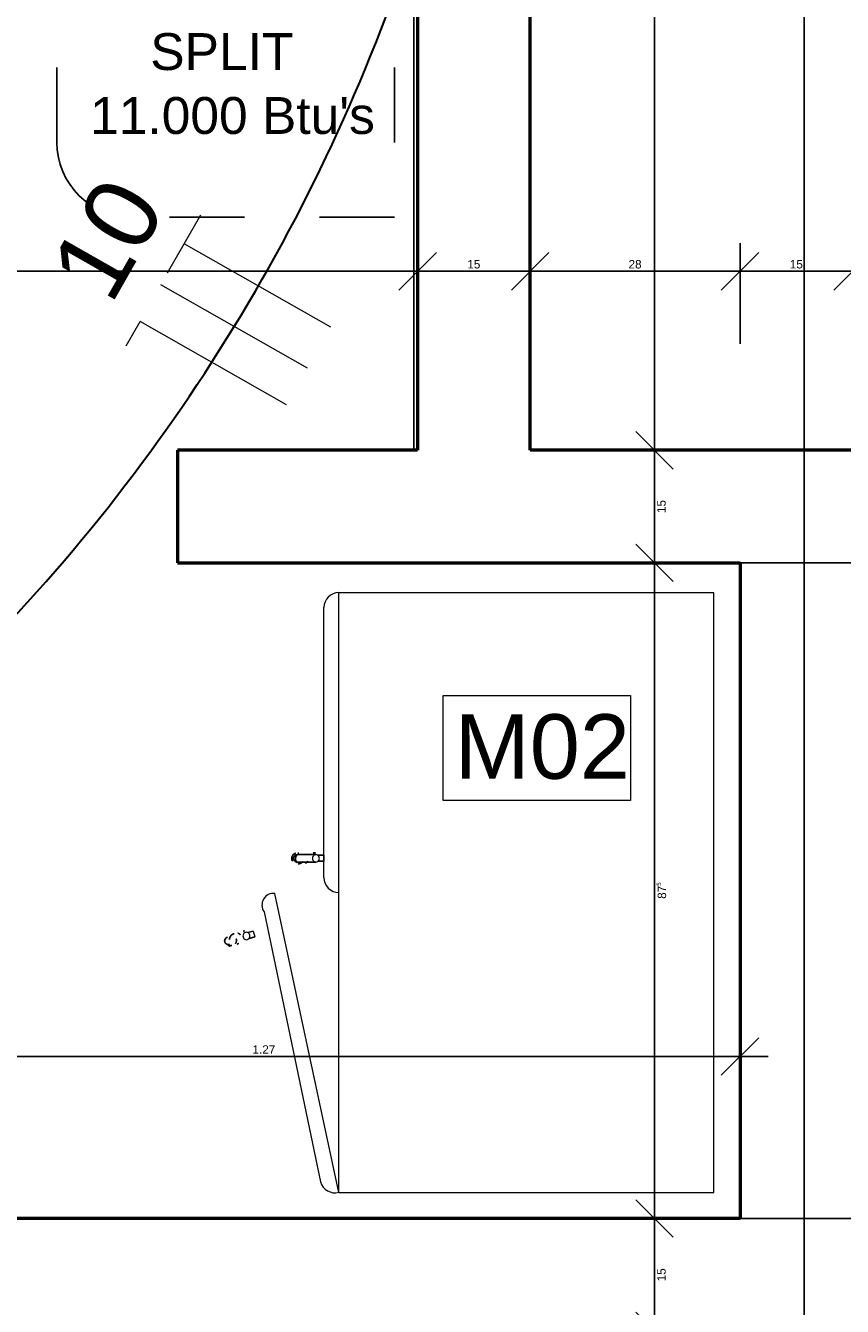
# Model space of a CAD drawing. Header units: metres. Extents: x -69 to 570, y -81 to 66.
# Tile 21 of 33: x 0.75 to 1.84, y -3.58 to -1.88. Entities that reach past the tile are written whole.
import ezdxf

# ---------------------------------------------------------------- set-up
doc = ezdxf.new("R2010")
doc.units = ezdxf.units.M
doc.linetypes.add('_Traço - 2 pontos', pattern=[0.0075, 0.0045, -0.001, 0, -0.001, 0, -0.001])
for name, color, linetype, lineweight in [('A-ANNO-DIMS', 211, 'Continuous', 9), ('A-DETL', 90, 'Continuous', 25), ('A-FLOR', 192, 'Continuous', 25), ('A-WALL', 113, 'Continuous', 25), ('EL-Condutos', 1, 'Continuous', 30), ('EL-Fios', 251, 'Continuous', 20), ('EL-Textos fios', 7, 'Continuous', 20), ('G-ANNO-TEXT', 231, 'Continuous', 9), ('HACH', 251, 'Continuous', 5), ('Q-CASE', 31, 'Continuous', 25)]:
    doc.layers.add(name, color=color, linetype=linetype, lineweight=lineweight)
doc.styles.add('Arial', font='arial.ttf', dxfattribs={"height": 0.049177})
doc.styles.add('Arial_5', font='arial.ttf', dxfattribs={"height": 0.036882})
doc.styles.add('Arial_6', font='arial.ttf', dxfattribs={"height": 0.086059})
doc.dimstyles.new('Diagonal_-_1_50mm_Arial', dxfattribs={"dimscale": 0.3048, "dimtxt": 0.0375, "dimasz": 0.164042, "dimexe": 0.123031, "dimexo": 0.0625, "dimgap": 0.012303, "dimtad": 1, "dimrnd": 0.001, "dimzin": 0, "dimdsep": 46, "dimtxsty": 'Arial_5', "dimblk1": 'OBLIQUE', "dimblk2": 'OBLIQUE', "dimsah": 1, "dimcen": 0.09, "dimdle": 0.123031, "dimazin": 0, "dimtfac": 1, "dimtdec": 4, "dimtix": 1, "dimtmove": 0, "dimatfit": 3, "dimfxl": 0.246063, "dimfxlon": 1, "dimtvp": 1, "dimtolj": 1, "dimtzin": 0, "dimarcsym": 2})
doc.dimstyles.new('Diagonal_-_1_50mm_Arial_1', dxfattribs={"dimscale": 0.3048, "dimtxt": 0.0375, "dimasz": 0.164042, "dimexe": 0.123031, "dimexo": 0.0625, "dimgap": 0.012303, "dimtad": 1, "dimdec": 1, "dimlfac": 100, "dimrnd": 0.1, "dimdsep": 46, "dimtxsty": 'Arial_5', "dimblk1": 'OBLIQUE', "dimblk2": 'OBLIQUE', "dimsah": 1, "dimcen": 0.09, "dimdle": 0.123031, "dimazin": 0, "dimtfac": 1, "dimtdec": 4, "dimtix": 1, "dimtmove": 0, "dimatfit": 3, "dimfxl": 0.246063, "dimfxlon": 1, "dimtvp": 1, "dimtolj": 1, "dimtzin": 0, "dimarcsym": 2})

# ---------------------------------------------------------------- blocks, each defined once
blk = doc.blocks.new('_Oblique')
at = {"color": 0, "linetype": 'ByBlock', "lineweight": -2}
blk.add_line((-0.5, -0.5), (0.5, 0.5), dxfattribs=at)
blk = doc.blocks.new('FP_10-PLANTA BAIXA LAYOUT')
at = {"layer": 'Q-CASE'}
for p, q in [((-0.0166, 0.1198), (-0.0146, 0.112)), ((-0.0068, 0.1141), (-0.0088, 0.1214))]:
    blk.add_line(p, q, dxfattribs=at)
blk = doc.blocks.new('FP_11-PLANTA BAIXA LAYOUT')
at = {"layer": 'Q-CASE', "color": 9}
for p, q in [((-0.0269, 0.1466), (-0.0269, 0.1467)), ((-0.0269, 0.1465), (-0.0269, 0.1466)), ((-0.0269, 0.1463), (-0.0269, 0.1465)), ((-0.0269, 0.1462), (-0.0269, 0.1463)), ((-0.0269, 0.1461), (-0.0269, 0.1462)), ((-0.0268, 0.146), (-0.0269, 0.1461)), ((-0.0268, 0.1459), (-0.0268, 0.146)), ((-0.0268, 0.1458), (-0.0268, 0.1459)), ((-0.0268, 0.1457), (-0.0268, 0.1458)), ((-0.0268, 0.1456), (-0.0268, 0.1457)), ((-0.0267, 0.1454), (-0.0268, 0.1456)), ((-0.0261, 0.1446), (-0.0262, 0.1445)), ((-0.0262, 0.1445), (-0.0262, 0.1443)), ((-0.0262, 0.1443), (-0.0262, 0.1442)), ((-0.0262, 0.1442), (-0.0262, 0.1441)), ((-0.0262, 0.1441), (-0.0262, 0.144)), ((-0.0262, 0.144), (-0.0262, 0.1439)), ((-0.0262, 0.1439), (-0.0261, 0.1438)), ((-0.026, 0.1454), (-0.0261, 0.1453)), ((-0.0261, 0.1453), (-0.0261, 0.1452)), ((-0.0261, 0.1452), (-0.0261, 0.1451)), ((-0.0261, 0.1451), (-0.0261, 0.145)), ((-0.0261, 0.145), (-0.0261, 0.1449)), ((-0.0261, 0.1449), (-0.0261, 0.1448)), ((-0.0261, 0.1448), (-0.0261, 0.1447)), ((-0.0261, 0.1447), (-0.0261, 0.1446)), ((-0.0261, 0.1438), (-0.0261, 0.1437)), ((-0.0261, 0.1437), (-0.0261, 0.1436)), ((-0.0261, 0.1436), (-0.0261, 0.1435)), ((-0.0261, 0.1435), (-0.0261, 0.1434)), ((-0.0261, 0.1434), (-0.0261, 0.1432)), ((-0.0261, 0.1432), (-0.0261, 0.1431)), ((-0.0261, 0.1431), (-0.0261, 0.143)), ((-0.0261, 0.143), (-0.026, 0.1429)), ((-0.0259, 0.1459), (-0.026, 0.1458)), ((-0.026, 0.1458), (-0.026, 0.1456)), ((-0.026, 0.1456), (-0.026, 0.1455)), ((-0.026, 0.1455), (-0.026, 0.1454)), ((-0.026, 0.1429), (-0.026, 0.1428)), ((-0.026, 0.1428), (-0.026, 0.1427)), ((-0.026, 0.1427), (-0.026, 0.1426)), ((-0.0258, 0.1463), (-0.0259, 0.1462)), ((-0.0259, 0.1462), (-0.0259, 0.1461)), ((-0.0259, 0.1461), (-0.0259, 0.146)), ((-0.0259, 0.146), (-0.0259, 0.1459)), ((-0.0257, 0.1465), (-0.0258, 0.1464)), ((-0.0258, 0.1464), (-0.0258, 0.1463)), ((-0.0256, 0.1468), (-0.0257, 0.1467)), ((-0.0257, 0.1467), (-0.0257, 0.1466)), ((-0.0257, 0.1466), (-0.0257, 0.1465)), ((-0.0255, 0.147), (-0.0256, 0.1469)), ((-0.0256, 0.1469), (-0.0256, 0.1468)), ((-0.0254, 0.1472), (-0.0255, 0.1471)), ((-0.0255, 0.1471), (-0.0255, 0.147)), ((-0.0253, 0.1474), (-0.0254, 0.1473)), ((-0.0254, 0.1473), (-0.0254, 0.1472)), ((-0.0252, 0.1476), (-0.0253, 0.1475)), ((-0.0253, 0.1475), (-0.0253, 0.1474)), ((-0.0251, 0.1477), (-0.0252, 0.1476)), ((-0.025, 0.1479), (-0.0251, 0.1478)), ((-0.0251, 0.1478), (-0.0251, 0.1477)), ((-0.0249, 0.1481), (-0.025, 0.148)), ((-0.025, 0.148), (-0.025, 0.1479)), ((-0.0248, 0.1482), (-0.0249, 0.1481)), ((-0.0247, 0.1483), (-0.0248, 0.1482)), ((-0.0248, 0.1482), (-0.0248, 0.1482)), ((-0.0246, 0.1484), (-0.0247, 0.1483)), ((-0.0245, 0.1485), (-0.0246, 0.1484)), ((-0.0244, 0.1487), (-0.0245, 0.1486)), ((-0.0245, 0.1486), (-0.0245, 0.1485)), ((-0.0243, 0.1488), (-0.0244, 0.1487)), ((-0.0242, 0.1488), (-0.0243, 0.1488)), ((-0.0241, 0.149), (-0.0242, 0.1489)), ((-0.0242, 0.1489), (-0.0242, 0.1488)), ((-0.024, 0.1491), (-0.0241, 0.149)), ((-0.0239, 0.1492), (-0.024, 0.1491)), ((-0.0238, 0.1492), (-0.0239, 0.1492)), ((-0.0231, 0.1377), (-0.0232, 0.1378)), ((-0.023, 0.1377), (-0.0231, 0.1377)), ((-0.0229, 0.1376), (-0.023, 0.1377)), ((-0.0228, 0.1376), (-0.0229, 0.1376)), ((-0.0227, 0.1375), (-0.0228, 0.1376)), ((-0.0226, 0.1374), (-0.0227, 0.1375)), ((-0.0225, 0.1374), (-0.0226, 0.1374)), ((-0.0225, 0.1373), (-0.0225, 0.1374)), ((-0.0224, 0.1373), (-0.0225, 0.1373)), ((-0.0223, 0.1372), (-0.0224, 0.1373)), ((-0.0222, 0.1372), (-0.0223, 0.1372)), ((-0.0221, 0.1371), (-0.0222, 0.1372)), ((-0.022, 0.1371), (-0.0221, 0.1371)), ((-0.0219, 0.1371), (-0.022, 0.1371)), ((-0.0218, 0.137), (-0.0219, 0.1371)), ((-0.0217, 0.137), (-0.0218, 0.137)), ((-0.0216, 0.1369), (-0.0217, 0.137)), ((-0.0215, 0.1369), (-0.0216, 0.1369)), ((-0.0214, 0.1369), (-0.0215, 0.1369)), ((-0.0213, 0.1368), (-0.0214, 0.1369)), ((-0.0212, 0.1368), (-0.0213, 0.1368)), ((-0.021, 0.1368), (-0.0212, 0.1368)), ((-0.0209, 0.1368), (-0.021, 0.1368)), ((-0.0208, 0.1367), (-0.0209, 0.1368)), ((-0.0207, 0.1367), (-0.0208, 0.1367)), ((-0.0206, 0.1367), (-0.0207, 0.1367)), ((-0.0192, 0.1455), (-0.0193, 0.1455)), ((-0.0176, 0.1367), (-0.0177, 0.1367)), ((-0.0175, 0.1367), (-0.0176, 0.1367)), ((-0.0174, 0.1368), (-0.0175, 0.1367)), ((-0.0172, 0.1368), (-0.0174, 0.1368)), ((-0.0171, 0.1368), (-0.0172, 0.1368)), ((-0.017, 0.1369), (-0.0171, 0.1368)), ((-0.0169, 0.1369), (-0.017, 0.1369)), ((-0.024, 0.1355), (-0.0241, 0.1356)), ((-0.024, 0.1354), (-0.024, 0.1355)), ((-0.024, 0.1353), (-0.024, 0.1354)), ((-0.024, 0.1352), (-0.024, 0.1353)), ((-0.0239, 0.1351), (-0.024, 0.1352)), ((-0.0239, 0.135), (-0.0239, 0.1351)), ((-0.0238, 0.1349), (-0.0239, 0.135)), ((-0.0238, 0.1348), (-0.0238, 0.1349)), ((-0.0238, 0.1347), (-0.0238, 0.1348)), ((-0.0237, 0.1347), (-0.0238, 0.1347)), ((-0.0237, 0.1346), (-0.0237, 0.1347)), ((-0.0236, 0.1345), (-0.0237, 0.1346)), ((-0.0236, 0.1344), (-0.0236, 0.1345)), ((-0.0235, 0.1343), (-0.0236, 0.1344)), ((-0.0235, 0.1342), (-0.0235, 0.1343)), ((-0.0234, 0.1341), (-0.0235, 0.1342)), ((-0.0233, 0.134), (-0.0234, 0.1341)), ((-0.0234, 0.1341), (-0.0234, 0.1341)), ((-0.0233, 0.1339), (-0.0233, 0.134)), ((-0.0205, 0.1367), (-0.0206, 0.1367)), ((-0.0204, 0.1366), (-0.0205, 0.1367)), ((-0.0203, 0.1366), (-0.0204, 0.1366)), ((-0.0202, 0.1366), (-0.0203, 0.1366)), ((-0.0201, 0.1366), (-0.0202, 0.1366)), ((-0.02, 0.1366), (-0.0201, 0.1366)), ((-0.0199, 0.1366), (-0.02, 0.1366)), ((-0.0198, 0.1366), (-0.0199, 0.1366)), ((-0.0197, 0.1365), (-0.0198, 0.1366)), ((-0.0196, 0.1365), (-0.0197, 0.1365)), ((-0.0194, 0.1365), (-0.0196, 0.1365)), ((-0.0193, 0.1365), (-0.0194, 0.1365)), ((-0.0192, 0.1365), (-0.0193, 0.1365)), ((-0.0191, 0.1365), (-0.0192, 0.1365)), ((-0.019, 0.1365), (-0.0191, 0.1365)), ((-0.0189, 0.1365), (-0.019, 0.1365)), ((-0.0188, 0.1365), (-0.0189, 0.1365)), ((-0.0187, 0.1365), (-0.0188, 0.1365)), ((-0.0186, 0.1366), (-0.0187, 0.1365)), ((-0.0185, 0.1366), (-0.0186, 0.1366)), ((-0.0183, 0.1366), (-0.0185, 0.1366)), ((-0.0182, 0.1366), (-0.0183, 0.1366)), ((-0.0181, 0.1366), (-0.0182, 0.1366)), ((-0.018, 0.1366), (-0.0181, 0.1366)), ((-0.0179, 0.1366), (-0.018, 0.1366)), ((-0.0178, 0.1367), (-0.0179, 0.1366)), ((-0.0177, 0.1367), (-0.0178, 0.1367))]:
    blk.add_line(p, q, dxfattribs=at)
at = {"layer": 'Q-CASE', "flags": 128}
blk.add_lwpolyline([(-0.021, 0.1521), (-0.0216, 0.1519), (-0.0223, 0.1515), (-0.0229, 0.1511), (-0.0234, 0.1506), (-0.0238, 0.1501), (-0.0242, 0.1495), (-0.0244, 0.1488), (-0.0247, 0.1474), (-0.0247, 0.1467), (-0.0245, 0.146), (-0.0245, 0.146)], dxfattribs=at)
blk = doc.blocks.new('FP_12-PLANTA BAIXA LAYOUT')
at = {"layer": 'Q-CASE', "color": 9}
for p, q in [((-0.0179, 0.1458), (-0.018, 0.1458)), ((-0.0178, 0.1458), (-0.0179, 0.1458)), ((-0.0177, 0.1458), (-0.0178, 0.1458)), ((-0.0176, 0.1458), (-0.0177, 0.1458)), ((-0.0175, 0.1457), (-0.0176, 0.1458)), ((-0.0173, 0.1457), (-0.0175, 0.1457)), ((-0.0172, 0.1457), (-0.0173, 0.1457)), ((-0.0171, 0.1457), (-0.0172, 0.1457)), ((-0.017, 0.1457), (-0.0171, 0.1457)), ((-0.0169, 0.1457), (-0.017, 0.1457)), ((-0.0167, 0.1457), (-0.0169, 0.1457)), ((-0.0166, 0.1456), (-0.0167, 0.1457)), ((-0.0165, 0.1456), (-0.0166, 0.1456)), ((-0.0164, 0.1456), (-0.0165, 0.1456)), ((-0.0163, 0.1456), (-0.0164, 0.1456)), ((-0.0162, 0.1456), (-0.0163, 0.1456)), ((-0.016, 0.1455), (-0.0162, 0.1456)), ((-0.0159, 0.1455), (-0.016, 0.1455)), ((-0.0158, 0.1455), (-0.0159, 0.1455)), ((-0.0157, 0.1454), (-0.0158, 0.1455)), ((-0.0156, 0.1454), (-0.0157, 0.1454)), ((-0.0155, 0.1454), (-0.0156, 0.1454)), ((-0.0153, 0.1453), (-0.0155, 0.1454)), ((-0.0152, 0.1453), (-0.0153, 0.1453)), ((-0.0151, 0.1452), (-0.0152, 0.1453)), ((-0.015, 0.1452), (-0.0151, 0.1452)), ((-0.0149, 0.1451), (-0.015, 0.1452)), ((-0.0148, 0.1451), (-0.0149, 0.1451)), ((-0.0147, 0.145), (-0.0148, 0.1451)), ((-0.0146, 0.145), (-0.0147, 0.145)), ((-0.0145, 0.1449), (-0.0146, 0.145)), ((-0.0143, 0.1449), (-0.0145, 0.1449)), ((-0.0142, 0.1448), (-0.0143, 0.1449)), ((-0.0141, 0.1448), (-0.0142, 0.1448)), ((-0.014, 0.1447), (-0.0141, 0.1448)), ((-0.0139, 0.1447), (-0.014, 0.1447)), ((-0.0138, 0.1446), (-0.0139, 0.1447)), ((-0.0137, 0.1445), (-0.0138, 0.1446)), ((-0.0136, 0.1445), (-0.0137, 0.1445)), ((-0.0135, 0.1444), (-0.0136, 0.1445)), ((-0.0134, 0.1443), (-0.0135, 0.1444)), ((-0.0133, 0.1442), (-0.0134, 0.1443)), ((-0.0133, 0.1508), (-0.0133, 0.1507)), ((-0.0133, 0.1507), (-0.0133, 0.1506)), ((-0.0132, 0.1442), (-0.0133, 0.1442)), ((-0.0131, 0.1441), (-0.0132, 0.1442)), ((-0.013, 0.144), (-0.0131, 0.1441)), ((-0.0129, 0.1439), (-0.013, 0.144)), ((-0.0128, 0.1439), (-0.0129, 0.1439)), ((-0.0127, 0.1438), (-0.0128, 0.1439)), ((-0.0126, 0.1437), (-0.0127, 0.1438)), ((-0.0125, 0.1436), (-0.0126, 0.1437)), ((-0.0124, 0.1435), (-0.0125, 0.1436)), ((-0.0123, 0.1435), (-0.0124, 0.1435)), ((-0.0123, 0.1434), (-0.0123, 0.1435)), ((-0.0122, 0.1433), (-0.0123, 0.1434)), ((-0.0121, 0.1432), (-0.0122, 0.1433)), ((-0.012, 0.1431), (-0.0121, 0.1432)), ((-0.0119, 0.143), (-0.012, 0.1431)), ((-0.0118, 0.1429), (-0.0119, 0.143)), ((-0.0118, 0.1428), (-0.0118, 0.1429)), ((-0.0117, 0.1427), (-0.0118, 0.1428)), ((-0.0116, 0.1426), (-0.0117, 0.1427)), ((-0.0115, 0.1425), (-0.0116, 0.1426)), ((-0.0115, 0.1424), (-0.0115, 0.1425)), ((-0.0114, 0.1423), (-0.0115, 0.1424)), ((-0.0113, 0.1422), (-0.0114, 0.1423)), ((-0.0113, 0.1421), (-0.0113, 0.1422)), ((-0.0112, 0.142), (-0.0113, 0.1421)), ((-0.0111, 0.1419), (-0.0112, 0.142)), ((-0.0111, 0.1418), (-0.0111, 0.1419)), ((-0.011, 0.1417), (-0.0111, 0.1418)), ((-0.0109, 0.1416), (-0.011, 0.1417)), ((-0.0109, 0.1415), (-0.0109, 0.1416)), ((-0.0108, 0.1414), (-0.0109, 0.1415)), ((-0.0108, 0.1413), (-0.0108, 0.1414)), ((-0.0107, 0.1412), (-0.0108, 0.1413)), ((-0.0107, 0.1411), (-0.0107, 0.1412)), ((-0.0106, 0.141), (-0.0107, 0.1411)), ((-0.0105, 0.1408), (-0.0106, 0.141)), ((-0.0105, 0.1407), (-0.0105, 0.1408)), ((-0.0105, 0.1406), (-0.0105, 0.1407)), ((-0.0104, 0.1405), (-0.0105, 0.1406)), ((-0.0104, 0.1404), (-0.0104, 0.1405)), ((-0.0103, 0.1403), (-0.0104, 0.1404)), ((-0.0103, 0.1401), (-0.0103, 0.1403)), ((-0.0102, 0.14), (-0.0103, 0.1401)), ((-0.0102, 0.1399), (-0.0102, 0.14)), ((-0.0102, 0.1398), (-0.0102, 0.1399)), ((-0.0115, 0.1315), (-0.0114, 0.1316)), ((-0.0114, 0.1316), (-0.0113, 0.1317)), ((-0.0113, 0.1317), (-0.0113, 0.1318)), ((-0.0113, 0.1318), (-0.0112, 0.1318)), ((-0.0112, 0.1318), (-0.0111, 0.1319)), ((-0.0111, 0.1319), (-0.011, 0.132)), ((-0.011, 0.132), (-0.011, 0.1321)), ((-0.011, 0.1321), (-0.0109, 0.1321)), ((-0.0109, 0.1321), (-0.0108, 0.1322)), ((-0.0108, 0.1323), (-0.0107, 0.1324)), ((-0.0108, 0.1322), (-0.0108, 0.1323)), ((-0.0107, 0.1324), (-0.0106, 0.1325)), ((-0.0106, 0.1326), (-0.0105, 0.1327)), ((-0.0106, 0.1325), (-0.0106, 0.1326)), ((-0.0105, 0.1327), (-0.0104, 0.1327)), ((-0.0104, 0.1328), (-0.0103, 0.1329)), ((-0.0104, 0.1327), (-0.0104, 0.1328)), ((-0.0103, 0.133), (-0.0102, 0.1331)), ((-0.0103, 0.1329), (-0.0103, 0.133)), ((-0.0102, 0.1331), (-0.0101, 0.1332)), ((-0.0101, 0.1333), (-0.01, 0.1334)), ((-0.0101, 0.1332), (-0.0101, 0.1333)), ((-0.01, 0.1336), (-0.0099, 0.1337)), ((-0.01, 0.1335), (-0.01, 0.1336)), ((-0.01, 0.1334), (-0.01, 0.1335)), ((-0.0099, 0.1338), (-0.0098, 0.1339)), ((-0.0099, 0.1337), (-0.0099, 0.1338)), ((-0.0098, 0.134), (-0.0097, 0.1341)), ((-0.0098, 0.1339), (-0.0098, 0.134)), ((-0.0097, 0.1342), (-0.0096, 0.1343)), ((-0.0097, 0.1341), (-0.0097, 0.1342)), ((-0.0097, 0.1341), (-0.0097, 0.1341)), ((-0.0096, 0.1346), (-0.0095, 0.1347)), ((-0.0096, 0.1345), (-0.0096, 0.1346)), ((-0.0096, 0.1344), (-0.0096, 0.1345)), ((-0.0096, 0.1343), (-0.0096, 0.1344)), ((-0.0095, 0.1348), (-0.0095, 0.1349)), ((-0.0095, 0.1347), (-0.0095, 0.1348)), ((-0.0069, 0.1275), (-0.0064, 0.1255))]:
    blk.add_line(p, q, dxfattribs=at)
at = {"layer": 'Q-CASE', "flags": 128}
blk.add_lwpolyline([(-0.0149, 0.1486), (-0.0151, 0.1492), (-0.0154, 0.1498), (-0.0163, 0.1509), (-0.0173, 0.1517), (-0.0182, 0.152), (-0.0189, 0.1522), (-0.02, 0.1523), (-0.021, 0.1521)], dxfattribs=at)
blk = doc.blocks.new('FP_13-PLANTA BAIXA LAYOUT')
at = {"layer": 'Q-CASE'}
for p, q in [((0.0864, 0.0278), (0.0864, 0.0202)), ((0.0944, 0.0202), (0.0944, 0.0283))]:
    blk.add_line(p, q, dxfattribs=at)
blk = doc.blocks.new('FP_14-PLANTA BAIXA LAYOUT')
at = {"layer": 'Q-CASE', "color": 9}
for p, q in [((0.0904, 0.0628), (0.0903, 0.0628)), ((0.0904, 0.0578), (0.0903, 0.0578)), ((0.0905, 0.0628), (0.0904, 0.0628)), ((0.0905, 0.0578), (0.0904, 0.0578)), ((0.0906, 0.0628), (0.0905, 0.0628)), ((0.0906, 0.0578), (0.0905, 0.0578)), ((0.0907, 0.0628), (0.0906, 0.0628)), ((0.0907, 0.0578), (0.0906, 0.0578)), ((0.0909, 0.0628), (0.0907, 0.0628)), ((0.0909, 0.0577), (0.0907, 0.0578)), ((0.091, 0.0628), (0.0909, 0.0628)), ((0.091, 0.0577), (0.0909, 0.0577)), ((0.0911, 0.0628), (0.091, 0.0628)), ((0.0911, 0.0577), (0.091, 0.0577)), ((0.0912, 0.0627), (0.0911, 0.0628)), ((0.0912, 0.0577), (0.0911, 0.0577)), ((0.0913, 0.0627), (0.0912, 0.0627)), ((0.0913, 0.0577), (0.0912, 0.0577)), ((0.0914, 0.0627), (0.0913, 0.0627)), ((0.0914, 0.0576), (0.0913, 0.0577)), ((0.0916, 0.0627), (0.0914, 0.0627)), ((0.0916, 0.0576), (0.0914, 0.0576)), ((0.0917, 0.0627), (0.0916, 0.0627)), ((0.0917, 0.0576), (0.0916, 0.0576)), ((0.0918, 0.0626), (0.0917, 0.0627)), ((0.0918, 0.0575), (0.0917, 0.0576)), ((0.0919, 0.0626), (0.0918, 0.0626)), ((0.0919, 0.0575), (0.0918, 0.0575)), ((0.092, 0.0626), (0.0919, 0.0626)), ((0.092, 0.0575), (0.0919, 0.0575)), ((0.0921, 0.0626), (0.092, 0.0626)), ((0.0921, 0.0574), (0.092, 0.0575)), ((0.0922, 0.0625), (0.0921, 0.0626)), ((0.0922, 0.0574), (0.0921, 0.0574)), ((0.0924, 0.0625), (0.0922, 0.0625)), ((0.0924, 0.0574), (0.0922, 0.0574)), ((0.0925, 0.0625), (0.0924, 0.0625)), ((0.0925, 0.0573), (0.0924, 0.0574)), ((0.0926, 0.0624), (0.0925, 0.0625)), ((0.0926, 0.0573), (0.0925, 0.0573)), ((0.0927, 0.0624), (0.0926, 0.0624)), ((0.0927, 0.0572), (0.0926, 0.0573)), ((0.0928, 0.0623), (0.0927, 0.0624)), ((0.0928, 0.0572), (0.0927, 0.0572)), ((0.0929, 0.0623), (0.0928, 0.0623)), ((0.0929, 0.0571), (0.0928, 0.0572)), ((0.093, 0.0623), (0.0929, 0.0623)), ((0.093, 0.0571), (0.0929, 0.0571)), ((0.0931, 0.0622), (0.093, 0.0623)), ((0.0931, 0.057), (0.093, 0.0571)), ((0.0932, 0.0622), (0.0931, 0.0622)), ((0.0932, 0.057), (0.0931, 0.057)), ((0.0933, 0.0621), (0.0932, 0.0622)), ((0.0933, 0.0569), (0.0932, 0.057)), ((0.0934, 0.0621), (0.0933, 0.0621)), ((0.0934, 0.0569), (0.0933, 0.0569)), ((0.0936, 0.062), (0.0934, 0.0621)), ((0.0935, 0.0568), (0.0934, 0.0569)), ((0.0936, 0.0567), (0.0935, 0.0568)), ((0.0937, 0.062), (0.0936, 0.062)), ((0.0937, 0.0567), (0.0936, 0.0567)), ((0.0938, 0.0619), (0.0937, 0.062)), ((0.0938, 0.0566), (0.0937, 0.0567)), ((0.0939, 0.0618), (0.0938, 0.0619)), ((0.0939, 0.0566), (0.0938, 0.0566)), ((0.094, 0.0618), (0.0939, 0.0618)), ((0.094, 0.0565), (0.0939, 0.0566)), ((0.0941, 0.0617), (0.094, 0.0618)), ((0.0941, 0.0564), (0.094, 0.0565)), ((0.0942, 0.0617), (0.0941, 0.0617)), ((0.0942, 0.0564), (0.0941, 0.0564)), ((0.0943, 0.0616), (0.0942, 0.0617)), ((0.0943, 0.0563), (0.0942, 0.0564)), ((0.0944, 0.0615), (0.0943, 0.0616)), ((0.0944, 0.0562), (0.0943, 0.0563)), ((0.0945, 0.0615), (0.0944, 0.0615)), ((0.0945, 0.0561), (0.0944, 0.0562)), ((0.0945, 0.0614), (0.0945, 0.0615)), ((0.0946, 0.0613), (0.0945, 0.0614)), ((0.0946, 0.0561), (0.0945, 0.0561)), ((0.0947, 0.0613), (0.0946, 0.0613)), ((0.0947, 0.056), (0.0946, 0.0561)), ((0.0948, 0.0612), (0.0947, 0.0613)), ((0.0948, 0.0559), (0.0947, 0.056)), ((0.0949, 0.0611), (0.0948, 0.0612)), ((0.0949, 0.0558), (0.0948, 0.0559)), ((0.095, 0.061), (0.0949, 0.0611)), ((0.095, 0.0557), (0.0949, 0.0558)), ((0.0951, 0.061), (0.095, 0.061)), ((0.0951, 0.0557), (0.095, 0.0557)), ((0.0952, 0.0609), (0.0951, 0.061)), ((0.0952, 0.0556), (0.0951, 0.0557)), ((0.0953, 0.0608), (0.0952, 0.0609)), ((0.0953, 0.0555), (0.0952, 0.0556)), ((0.0954, 0.0607), (0.0953, 0.0608)), ((0.0954, 0.0606), (0.0954, 0.0607)), ((0.0955, 0.0605), (0.0954, 0.0606)), ((0.0956, 0.0605), (0.0955, 0.0605)), ((0.0957, 0.0604), (0.0956, 0.0605)), ((0.0958, 0.0603), (0.0957, 0.0604)), ((0.0958, 0.0602), (0.0958, 0.0603)), ((0.0959, 0.0601), (0.0958, 0.0602)), ((0.096, 0.06), (0.0959, 0.0601)), ((0.0961, 0.0599), (0.096, 0.06)), ((0.0961, 0.0598), (0.0961, 0.0599)), ((0.0962, 0.0597), (0.0961, 0.0598)), ((0.0963, 0.0596), (0.0962, 0.0597)), ((0.0963, 0.0595), (0.0963, 0.0596)), ((0.0964, 0.0594), (0.0963, 0.0595)), ((0.0965, 0.0593), (0.0964, 0.0594)), ((0.0965, 0.0592), (0.0965, 0.0593)), ((0.0966, 0.0591), (0.0965, 0.0592)), ((0.0966, 0.059), (0.0966, 0.0591)), ((0.0967, 0.0589), (0.0966, 0.059)), ((0.0967, 0.0588), (0.0967, 0.0589)), ((0.0968, 0.0587), (0.0967, 0.0588)), ((0.0968, 0.0586), (0.0968, 0.0587)), ((0.0969, 0.0585), (0.0968, 0.0586)), ((0.0969, 0.0584), (0.0969, 0.0585)), ((0.097, 0.0583), (0.0969, 0.0584)), ((0.097, 0.0582), (0.097, 0.0583)), ((0.0971, 0.0581), (0.097, 0.0582)), ((0.0971, 0.0579), (0.0971, 0.0581)), ((0.0971, 0.0548), (0.0971, 0.0545)), ((0.0971, 0.0545), (0.0971, 0.0541)), ((0.0971, 0.0541), (0.0971, 0.0537)), ((0.0971, 0.0537), (0.0971, 0.0533)), ((0.0975, 0.0342), (0.0975, 0.0334)), ((0.0975, 0.0334), (0.0975, 0.0326)), ((0.0975, 0.0326), (0.0975, 0.0318)), ((0.0975, 0.0318), (0.0975, 0.031))]:
    blk.add_line(p, q, dxfattribs=at)
at = {"layer": 'Q-CASE', "flags": 128}
for points in [[(0.0953, 0.0555), (0.0952, 0.0562), (0.0951, 0.0569), (0.0945, 0.0582), (0.0937, 0.0592), (0.0929, 0.0598), (0.0923, 0.0601), (0.0913, 0.0604), (0.0903, 0.0605)], [(0.0953, 0.0307), (0.0953, 0.0492), (0.0953, 0.0551), (0.0953, 0.051), (0.0953, 0.0391), (0.0953, 0.0307)]]:
    blk.add_lwpolyline(points, dxfattribs=at)
blk = doc.blocks.new('FP_15-PLANTA BAIXA LAYOUT')
at = {"layer": 'Q-CASE', "color": 9}
for p, q in [((0.083, 0.0541), (0.083, 0.054)), ((0.083, 0.054), (0.083, 0.0539)), ((0.083, 0.0539), (0.083, 0.0537)), ((0.083, 0.0537), (0.083, 0.0536)), ((0.083, 0.0536), (0.083, 0.0535)), ((0.083, 0.0535), (0.083, 0.0534)), ((0.083, 0.0534), (0.0831, 0.0532)), ((0.0831, 0.0532), (0.0831, 0.0531)), ((0.0831, 0.0531), (0.0831, 0.053)), ((0.0831, 0.053), (0.0831, 0.0529)), ((0.0831, 0.0529), (0.0831, 0.0528)), ((0.0831, 0.0528), (0.0832, 0.0526)), ((0.0832, 0.0526), (0.0832, 0.0525)), ((0.0832, 0.0525), (0.0832, 0.0524)), ((0.0832, 0.0524), (0.0832, 0.0523)), ((0.0832, 0.0523), (0.0833, 0.0522)), ((0.0833, 0.0522), (0.0833, 0.052)), ((0.0833, 0.052), (0.0833, 0.0519)), ((0.0833, 0.0519), (0.0834, 0.0518)), ((0.0834, 0.0518), (0.0834, 0.0517)), ((0.0834, 0.0517), (0.0835, 0.0516)), ((0.0835, 0.0516), (0.0835, 0.0515)), ((0.0835, 0.0515), (0.0835, 0.0513)), ((0.0835, 0.0513), (0.0836, 0.0512)), ((0.0849, 0.0558), (0.0848, 0.0557)), ((0.0848, 0.0557), (0.0848, 0.0556)), ((0.085, 0.0559), (0.0849, 0.0558)), ((0.0851, 0.0559), (0.085, 0.0559)), ((0.0852, 0.056), (0.0851, 0.0559)), ((0.0853, 0.0561), (0.0852, 0.056)), ((0.0854, 0.0562), (0.0853, 0.0562)), ((0.0853, 0.0562), (0.0853, 0.0561)), ((0.0855, 0.0563), (0.0854, 0.0562)), ((0.0856, 0.0564), (0.0855, 0.0563)), ((0.0857, 0.0564), (0.0856, 0.0564)), ((0.0858, 0.0565), (0.0857, 0.0564)), ((0.0859, 0.0566), (0.0858, 0.0565)), ((0.086, 0.0566), (0.0859, 0.0566)), ((0.0861, 0.0567), (0.086, 0.0566)), ((0.0862, 0.0568), (0.0861, 0.0567)), ((0.0863, 0.0568), (0.0862, 0.0568)), ((0.0864, 0.0569), (0.0863, 0.0568)), ((0.0865, 0.0569), (0.0864, 0.0569)), ((0.0866, 0.057), (0.0865, 0.0569)), ((0.0867, 0.057), (0.0866, 0.057)), ((0.0868, 0.0571), (0.0867, 0.057)), ((0.0869, 0.0571), (0.0868, 0.0571)), ((0.087, 0.0572), (0.0869, 0.0571)), ((0.0871, 0.0621), (0.087, 0.062)), ((0.0871, 0.0572), (0.087, 0.0572)), ((0.0872, 0.0621), (0.0871, 0.0621)), ((0.0872, 0.0573), (0.0871, 0.0572)), ((0.0873, 0.0622), (0.0872, 0.0621)), ((0.0873, 0.0573), (0.0872, 0.0573)), ((0.0874, 0.0622), (0.0873, 0.0622)), ((0.0875, 0.0573), (0.0873, 0.0573)), ((0.0875, 0.0623), (0.0874, 0.0622)), ((0.0876, 0.0623), (0.0875, 0.0623)), ((0.0876, 0.0574), (0.0875, 0.0573)), ((0.0877, 0.0623), (0.0876, 0.0623)), ((0.0877, 0.0574), (0.0876, 0.0574)), ((0.0878, 0.0624), (0.0877, 0.0623)), ((0.0878, 0.0574), (0.0877, 0.0574)), ((0.0879, 0.0624), (0.0878, 0.0624)), ((0.0879, 0.0575), (0.0878, 0.0574)), ((0.088, 0.0625), (0.0879, 0.0624)), ((0.088, 0.0575), (0.0879, 0.0575)), ((0.0882, 0.0625), (0.088, 0.0625)), ((0.0881, 0.0575), (0.088, 0.0575)), ((0.0882, 0.0576), (0.0881, 0.0575)), ((0.0883, 0.0625), (0.0882, 0.0625)), ((0.0884, 0.0576), (0.0882, 0.0576)), ((0.0884, 0.0626), (0.0883, 0.0625)), ((0.0885, 0.0626), (0.0884, 0.0626)), ((0.0885, 0.0576), (0.0884, 0.0576)), ((0.0886, 0.0626), (0.0885, 0.0626)), ((0.0886, 0.0576), (0.0885, 0.0576)), ((0.0887, 0.0626), (0.0886, 0.0626)), ((0.0887, 0.0577), (0.0886, 0.0576)), ((0.0888, 0.0627), (0.0887, 0.0626)), ((0.0888, 0.0577), (0.0887, 0.0577)), ((0.089, 0.0627), (0.0888, 0.0627)), ((0.0889, 0.0577), (0.0888, 0.0577)), ((0.0891, 0.0577), (0.0889, 0.0577)), ((0.0891, 0.0627), (0.089, 0.0627)), ((0.0892, 0.0627), (0.0891, 0.0627)), ((0.0892, 0.0577), (0.0891, 0.0577)), ((0.0893, 0.0627), (0.0892, 0.0627)), ((0.0893, 0.0577), (0.0892, 0.0577)), ((0.0894, 0.0628), (0.0893, 0.0627)), ((0.0894, 0.0577), (0.0893, 0.0577)), ((0.0896, 0.0628), (0.0894, 0.0628)), ((0.0895, 0.0577), (0.0894, 0.0577)), ((0.0897, 0.0577), (0.0895, 0.0577)), ((0.0897, 0.0628), (0.0896, 0.0628)), ((0.0898, 0.0628), (0.0897, 0.0628)), ((0.0898, 0.0577), (0.0897, 0.0577)), ((0.0899, 0.0628), (0.0898, 0.0628)), ((0.0899, 0.0577), (0.0898, 0.0577)), ((0.09, 0.0628), (0.0899, 0.0628)), ((0.09, 0.0577), (0.0899, 0.0577)), ((0.0901, 0.0628), (0.09, 0.0628)), ((0.0901, 0.0577), (0.09, 0.0577)), ((0.0903, 0.0628), (0.0901, 0.0628)), ((0.0903, 0.0577), (0.0901, 0.0577)), ((0.0836, 0.0512), (0.0836, 0.0511)), ((0.0836, 0.0511), (0.0837, 0.051)), ((0.0837, 0.051), (0.0837, 0.0509)), ((0.0837, 0.0509), (0.0838, 0.0508)), ((0.0838, 0.0508), (0.0838, 0.0507)), ((0.0838, 0.0507), (0.0839, 0.0506)), ((0.0839, 0.0443), (0.0838, 0.0443)), ((0.0839, 0.0506), (0.084, 0.0504)), ((0.0839, 0.0442), (0.0839, 0.0443)), ((0.084, 0.0441), (0.0839, 0.0442)), ((0.084, 0.0504), (0.084, 0.0503)), ((0.084, 0.0503), (0.0841, 0.0502)), ((0.084, 0.044), (0.084, 0.0441)), ((0.0841, 0.0439), (0.084, 0.044)), ((0.0841, 0.0502), (0.0841, 0.0501)), ((0.0841, 0.0501), (0.0842, 0.05)), ((0.0841, 0.0438), (0.0841, 0.0439)), ((0.0842, 0.0438), (0.0841, 0.0438)), ((0.0842, 0.05), (0.0843, 0.0499)), ((0.0843, 0.0437), (0.0842, 0.0438)), ((0.0843, 0.0499), (0.0843, 0.0498)), ((0.0843, 0.0498), (0.0844, 0.0497)), ((0.0843, 0.0436), (0.0843, 0.0437)), ((0.0844, 0.0435), (0.0843, 0.0436)), ((0.0844, 0.0497), (0.0845, 0.0496)), ((0.0845, 0.0434), (0.0844, 0.0435)), ((0.0845, 0.0496), (0.0845, 0.0495)), ((0.0845, 0.0495), (0.0846, 0.0494)), ((0.0846, 0.0433), (0.0845, 0.0434)), ((0.0845, 0.0434), (0.0845, 0.0434)), ((0.0846, 0.0494), (0.0847, 0.0493)), ((0.0847, 0.0432), (0.0846, 0.0433)), ((0.0847, 0.0493), (0.0848, 0.0492)), ((0.0847, 0.0431), (0.0847, 0.0432)), ((0.0848, 0.0431), (0.0847, 0.0431)), ((0.0848, 0.0492), (0.0849, 0.0491)), ((0.0849, 0.043), (0.0848, 0.0431)), ((0.0849, 0.0491), (0.0849, 0.049)), ((0.0849, 0.049), (0.085, 0.0489)), ((0.085, 0.0429), (0.0849, 0.043)), ((0.085, 0.0489), (0.0851, 0.0488)), ((0.0851, 0.0428), (0.085, 0.0429)), ((0.085, 0.0429), (0.085, 0.0429)), ((0.0851, 0.0488), (0.0852, 0.0488)), ((0.0852, 0.0427), (0.0851, 0.0428)), ((0.0852, 0.0488), (0.0853, 0.0487)), ((0.0853, 0.0427), (0.0852, 0.0427)), ((0.0853, 0.0487), (0.0854, 0.0486)), ((0.0853, 0.0426), (0.0853, 0.0427)), ((0.0854, 0.0425), (0.0853, 0.0426)), ((0.0854, 0.0486), (0.0855, 0.0485)), ((0.0855, 0.0425), (0.0854, 0.0425)), ((0.0855, 0.0485), (0.0856, 0.0484)), ((0.0856, 0.0424), (0.0855, 0.0425)), ((0.0856, 0.0484), (0.0856, 0.0483)), ((0.0856, 0.0483), (0.0857, 0.0483)), ((0.0857, 0.0423), (0.0856, 0.0424)), ((0.0857, 0.0483), (0.0858, 0.0482)), ((0.0858, 0.0423), (0.0857, 0.0423)), ((0.0858, 0.0482), (0.0859, 0.0481)), ((0.0859, 0.0422), (0.0858, 0.0423)), ((0.0859, 0.0481), (0.086, 0.048)), ((0.086, 0.0421), (0.0859, 0.0422)), ((0.0859, 0.0422), (0.0859, 0.0422)), ((0.0861, 0.0421), (0.086, 0.0421)), ((0.0862, 0.042), (0.0861, 0.0421)), ((0.0863, 0.042), (0.0862, 0.042)), ((0.0864, 0.0419), (0.0863, 0.042))]:
    blk.add_line(p, q, dxfattribs=at)
at = {"layer": 'Q-CASE', "flags": 128}
for points in [[(0.0903, 0.0605), (0.0896, 0.0605), (0.0889, 0.0603), (0.0882, 0.0601), (0.0876, 0.0598), (0.087, 0.0593), (0.0865, 0.0589), (0.0861, 0.0583), (0.0855, 0.057), (0.0853, 0.0563), (0.0853, 0.0556), (0.0853, 0.0555)], [(0.0853, 0.0307), (0.0853, 0.0492), (0.0853, 0.0551), (0.0853, 0.051), (0.0853, 0.0391), (0.0853, 0.0307)]]:
    blk.add_lwpolyline(points, dxfattribs=at)

msp = doc.modelspace()

# ---------------------------------------------------------------- linework, layer by layer
at = {"layer": 'A-DETL', "color": 251, "linetype": '_Traço - 2 pontos'}
for p, q in [((1.2466, -1.3312), (1.2466, -2.1312)), ((0.7966, -2.0312), (0.7966, -1.4383)), ((1.2466, -2.1312), (0.8966, -2.1312))]:
    msp.add_line(p, q, dxfattribs=at)
msp.add_arc((0.8966, -2.0312), 0.1, 180, 270, dxfattribs=at)
at = {"layer": 'A-FLOR', "color": 251}
msp.add_line((1.2726, -2.4421), (1.2726, -1.6421), dxfattribs=at)
at = {"layer": 'A-WALL', "color": 251, "lineweight": 50}
for p, q in [((1.2776, -1.0421), (1.2776, -2.4421)), ((1.4276, -2.4421), (1.4276, -1.0421)), ((1.2776, -2.4421), (0.9576, -2.4421)), ((0.9576, -2.4421), (0.9576, -2.5921)), ((2.4776, -2.4421), (1.4276, -2.4421)), ((0.9576, -2.5921), (1.7076, -2.5921)), ((1.7076, -2.5921), (1.7076, -3.4671)), ((1.7076, -3.4671), (-2.2024, -3.4671))]:
    msp.add_line(p, q, dxfattribs=at)
at = {"layer": 'EL-Condutos'}
msp.add_arc((-1.0578, -0.9977), 2.4512, 314.7571, 342.322, dxfattribs=at)
at = {"layer": 'EL-Fios', "color": 5}
for p, q in [((0.9664, -2.1667), (0.9885, -2.1279)), ((0.9443, -2.2055), (0.9664, -2.1667)), ((1.1619, -2.278), (0.9664, -2.1667)), ((1.1308, -2.3327), (0.9353, -2.2214)), ((0.8889, -2.3028), (0.9075, -2.2702)), ((1.103, -2.3816), (0.9075, -2.2702))]:
    msp.add_line(p, q, dxfattribs=at)
at = {"layer": 'HACH', "color": 253}
for p, q in [((1.1726, -3.0321), (1.1726, -2.6321)), ((1.1726, -3.4321), (1.1726, -2.6321)), ((1.6726, -2.6321), (1.1726, -2.6321)), ((1.6726, -3.4321), (1.6726, -2.6321)), ((1.1526, -3.0121), (1.1526, -2.652)), ((1.3115, -2.7693), (1.5615, -2.7693)), ((1.3115, -2.9093), (1.3115, -2.7693)), ((1.5615, -2.7693), (1.5615, -2.9093)), ((1.5615, -2.9093), (1.3115, -2.9093)), ((1.1525, -2.9823), (1.1525, -2.9903)), ((1.1726, -3.4321), (1.0872, -3.0333)), ((1.0731, -3.0578), (1.1481, -3.4179)), ((1.0585, -3.0836), (1.0606, -3.0913)), ((1.1726, -3.4321), (1.6726, -3.4321))]:
    msp.add_line(p, q, dxfattribs=at)
at = {"layer": 'HACH', "color": 253, "flags": 128}
for points in [[(1.1466, -2.9865), (1.1464, -2.9852), (1.1459, -2.984), (1.1452, -2.983), (1.1442, -2.9822), (1.1431, -2.9817), (1.1419, -2.9815), (1.1407, -2.9817), (1.1396, -2.9822), (1.1387, -2.983), (1.1379, -2.984), (1.1375, -2.9852), (1.1373, -2.9865)], [(1.1373, -2.9865), (1.1375, -2.9878), (1.1379, -2.989), (1.1387, -2.99), (1.1396, -2.9908), (1.1407, -2.9913), (1.1419, -2.9915), (1.1431, -2.9913), (1.1442, -2.9908), (1.1452, -2.99), (1.1459, -2.989), (1.1464, -2.9878), (1.1466, -2.9865)], [(1.0538, -3.0888), (1.0534, -3.0876), (1.0526, -3.0866), (1.0516, -3.0858), (1.0505, -3.0852), (1.0493, -3.0851), (1.0481, -3.0852), (1.047, -3.0857), (1.046, -3.0864), (1.0453, -3.0875), (1.0449, -3.0886), (1.0447, -3.0899), (1.0449, -3.0912)], [(1.0449, -3.0912), (1.0454, -3.0924), (1.0461, -3.0935), (1.0471, -3.0943), (1.0483, -3.0948), (1.0495, -3.095), (1.0507, -3.0949), (1.0518, -3.0944), (1.0527, -3.0936), (1.0534, -3.0926), (1.0539, -3.0914), (1.054, -3.0901), (1.0538, -3.0888)]]:
    msp.add_lwpolyline(points, dxfattribs=at)
at = {"layer": 'HACH', "color": 253}
for centre, radius, start, end in [((1.1726, -2.652), 0.02, 90, 180), ((1.1726, -3.0121), 0.02, 180, 270), ((1.0856, -3.0487), 0.0155, 84.0116, 215.9884), ((1.1674, -3.4127), 0.02, 195, 285)]:
    msp.add_arc(centre, radius, start, end, dxfattribs=at)

# ---------------------------------------------------------------- block references
at = {"layer": 'HACH', "color": 253, "rotation": 89.9999999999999}
for name in ['FP_14-PLANTA BAIXA LAYOUT', 'FP_15-PLANTA BAIXA LAYOUT', 'FP_13-PLANTA BAIXA LAYOUT', 'FP_12-PLANTA BAIXA LAYOUT', 'FP_10-PLANTA BAIXA LAYOUT', 'FP_11-PLANTA BAIXA LAYOUT']:
    msp.add_blockref(name, (1.1726, -3.0768), dxfattribs=at)

# ---------------------------------------------------------------- texts
at = {"layer": 'EL-Textos fios', "color": 5, "insert": (0.9072, -2.1847), "char_height": 0.0975, "width": 0.117, "attachment_point": 8, "rotation": 60.3375, "line_spacing_factor": 0.798, "style": 'Arial'}
msp.add_mtext('10', dxfattribs=at)
at = {"layer": 'G-ANNO-TEXT', "color": 251, "style": 'Arial'}
for s, height, p in [('SPLIT', 0.04918, (0.9211, -1.9347)), ("11.000 Btu's", 0.049177, (0.8409, -2.02))]:
    msp.add_text(s, height=height, dxfattribs=at).set_placement(p)
at = {"layer": 'HACH', "color": 253, "style": 'Arial_6'}
msp.add_text('M02', height=0.08606, dxfattribs=at).set_placement((1.327, -2.8803))

# ---------------------------------------------------------------- dimensions: what is measured, and where the dimension line sits
at = {"layer": 'A-ANNO-DIMS'}
for base, p1, p2, text, dimstyle, override in [((1.7929, -0.8921), (1.7179, -8.1171), (1.7179, -0.8921), '\\A1;7,22\\Q;{\\A1;{\\H0.5x;\\S5^ ;}}', 'Diagonal_-_1_50mm_Arial', {"dimpost": '<>', "dimfxl": 7.225}), ((1.5935, -3.4671), (1.6685, -2.5921), (1.6685, -3.4671), '\\A1;87\\Q;{\\A1;{\\H0.5x;\\S5^ ;}}', 'Diagonal_-_1_50mm_Arial_1', {"dimpost": '<>', "dimfxl": 0.875})]:
    msp.add_linear_dim(base=base, p1=p1, p2=p2, angle=90, text=text, dimstyle=dimstyle, override=override, dxfattribs=at).render()
for base, p1, p2, dimstyle, override in [((1.5935, -2.4421), (1.6685, -1.0421), (1.6685, -2.4421), 'Diagonal_-_1_50mm_Arial', {"dimpost": '<>', "dimfxl": 1.4}), ((1.5935, -2.5921), (1.6685, -2.4421), (1.6685, -2.5921), 'Diagonal_-_1_50mm_Arial_1', {"dimpost": '<>', "dimfxl": 0.15}), ((1.5935, -3.6171), (1.6685, -3.4671), (1.6685, -3.6171), 'Diagonal_-_1_50mm_Arial_1', {"dimpost": '<>', "dimfxl": 0.15})]:
    msp.add_linear_dim(base=base, p1=p1, p2=p2, angle=90, dimstyle=dimstyle, override=override, dxfattribs=at).render()
for base, p1, p2, dimstyle, override in [((1.2776, -2.2033), (0.0776, -2.1283), (1.2776, -2.1283), 'Diagonal_-_1_50mm_Arial', {"dimpost": '<>', "dimfxl": 1.2}), ((1.4276, -2.2033), (1.2776, -2.1283), (1.4276, -2.1283), 'Diagonal_-_1_50mm_Arial_1', {"dimpost": '<>', "dimfxl": 0.15}), ((1.7076, -2.2033), (1.4276, -2.1283), (1.7076, -2.2783), 'Diagonal_-_1_50mm_Arial_1', {"dimpost": '<>', "dimfxl": 0.317648}), ((1.8576, -2.2033), (1.7076, -2.2783), (1.8576, -2.2783), 'Diagonal_-_1_50mm_Arial_1', {"dimpost": '<>', "dimfxl": 0.15}), ((1.7076, -3.2509), (0.4377, -3.3259), (1.7076, -3.1759), 'Diagonal_-_1_50mm_Arial', {"dimpost": '<>', "dimfxl": 1.278745})]:
    msp.add_linear_dim(base=base, p1=p1, p2=p2, dimstyle=dimstyle, override=override, dxfattribs=at).render()

doc.saveas('drawing.dxf')
